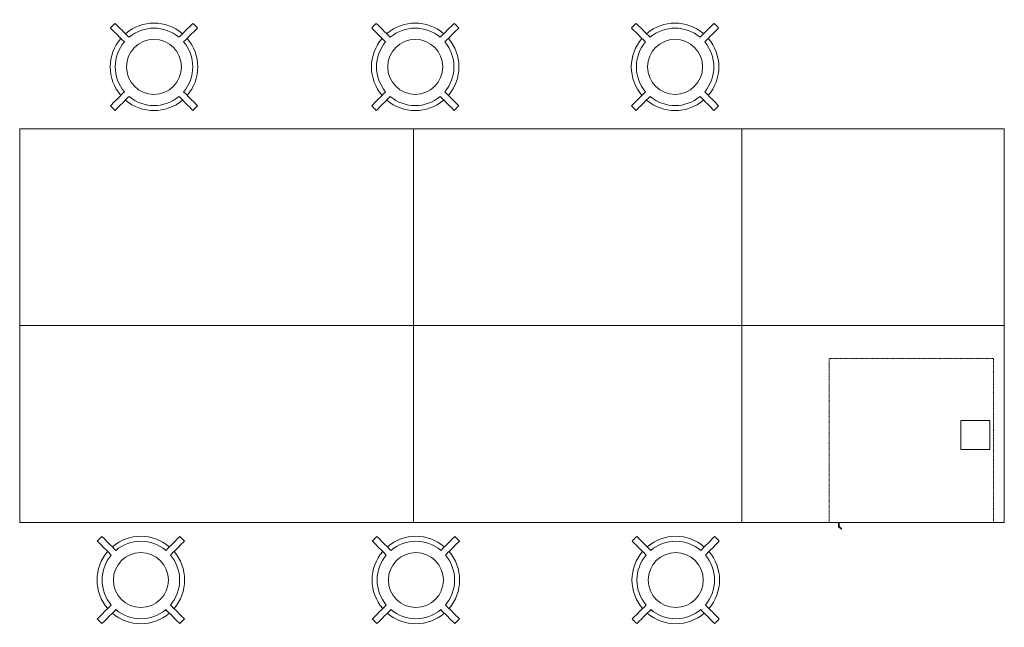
# Model space of a CAD drawing. Header units: millimetres. Extents: x -281 to 121694, y -16481 to 65128.
# Tile 25 of 256: x 11197 to 15697, y 16961 to 19739. Entities that reach past the tile are written whole.
import ezdxf

# ---------------------------------------------------------------- set-up
doc = ezdxf.new("R2010")
doc.units = ezdxf.units.MM
doc.linetypes.add('NLRS_Dash-0_6mm_Space-0_6mm_cpz', pattern=[1.2, 0.6, -0.6])
for name, color, linetype, lineweight in [('A--L$01A__Algemeen', 7, 'Continuous', 5), ('A--L82__LosseGebruikersInvent', 1, 'Continuous', 5), ('A--L8__LosseInventaris', 1, 'Continuous', 5)]:
    doc.layers.add(name, color=color, linetype=linetype, lineweight=lineweight)

# ---------------------------------------------------------------- blocks, each defined once
blk = doc.blocks.new('NLRS_82_FU_UN_lab en spoel tafels_gen_kad - labtafel zonder onderkast dxbxh 900x1800x950-V238-L_80_ 13')
at = {"layer": 'A--L$01A__Algemeen'}
for p, q in [((900, 262.7), (-900, 262.7)), ((-900, 262.7), (-900, -637.3)), ((900, -637.3), (900, 262.7)), ((-900, -637.3), (900, -637.3))]:
    blk.add_line(p, q, dxfattribs=at)
blk = doc.blocks.new('NLRS_82_FU_UN_lab en spoel tafels_gen_kad - labtafel zonder onderkast dxbxh 900x1500x950-49224559-L_80_ 13')
at = {"layer": 'A--L$01A__Algemeen'}
for p, q in [((750, 262.7), (-750, 262.7)), ((-750, 262.7), (-750, -637.3)), ((750, -637.3), (750, 262.7)), ((-750, -637.3), (750, -637.3))]:
    blk.add_line(p, q, dxfattribs=at)
blk = doc.blocks.new('NLRS_82_FU_UN_lab en spoel tafels_gen_kad - labtafel zonder onderkast dxbxh 900x1200x950-49224594-L_80_ 13')
at = {"layer": 'A--L$01A__Algemeen'}
for p, q in [((600, 262.7), (-600, 262.7)), ((-600, 262.7), (-600, -637.3)), ((600, -637.3), (600, 262.7)), ((-600, -637.3), (600, -637.3))]:
    blk.add_line(p, q, dxfattribs=at)
blk = doc.blocks.new('NLRS_82_FU_UN_lab en spoel tafels_gen_kad - labtafel zonder onderkast dxbxh 900x1800x950-49310780-L_80_ 13')
at = {"layer": 'A--L$01A__Algemeen'}
for p, q in [((900, 637.3), (-900, 637.3)), ((-900, 637.3), (-900, -262.7)), ((900, -262.7), (900, 637.3)), ((-900, -262.7), (900, -262.7))]:
    blk.add_line(p, q, dxfattribs=at)
blk = doc.blocks.new('NLRS_82_FU_LB_kruk za_emeco_cpz - NLRS_82_FU_LB_kruk za_emeco_cpz_776 hoog-V368-L_80_ 13')
at = {"layer": 'A--L82__LosseGebruikersInvent'}
for radius, start, end in [(266.9, 131.7779, 138.2221), (200, 49.7747, 130.2253), (266.9, 41.7779, 48.2221), (177.1, 49.8587, 130.1413), (200, 139.3153, 180), (177.1, 139.8587, 180), (125.7, 360, 180), (177.1, 360, 40.1413), (200, 360, 40.6847), (200, 180, 220.6847), (125.7, 180, 360), (177.1, 319.8587, 360), (200, 319.3153, 360), (177.1, 180, 220.1413), (266.9, 221.7779, 228.2221), (200, 229.3282, 310.6718), (177.1, 229.8587, 310.1413), (266.9, 311.7779, 318.2221)]:
    blk.add_arc((0, 0), radius, start, end, dxfattribs=at)
for points, knots in [([(-114.2, 135.4), (-118.4, 139.6), (-131.2, 152.4), (-152.4, 173.6), (-169.3, 190.5), (-177.8, 199)], [-1, -1, -1, -1, -0.8, -0.4, 0, 0, 0, 0]), ([(177.8, 199), (173.6, 194.8), (160.8, 182.1), (143.9, 165.1), (129, 150.2), (120.5, 141.8), (116.3, 137.5), (114.2, 135.4)], [-1, -1, -1, -1, -0.8, -0.4, -0.2, -0.1, 0, 0, 0, 0]), ([(-199, 177.8), (-194.8, 173.6), (-182.1, 160.8), (-165.1, 143.9), (-150.2, 129), (-141.8, 120.5), (-137.5, 116.3), (-135.4, 114.2)], [-1, -1, -1, -1, -0.8, -0.4, -0.2, -0.1, 0, 0, 0, 0]), ([(135.4, 114.2), (139.6, 118.4), (152.4, 131.2), (173.6, 152.4), (190.5, 169.3), (199, 177.8)], [-1, -1, -1, -1, -0.8, -0.4, 0, 0, 0, 0]), ([(-135.4, -114.2), (-139.6, -118.4), (-152.4, -131.2), (-173.6, -152.4), (-190.5, -169.3), (-199, -177.8)], [-1, -1, -1, -1, -0.8, -0.4, 0, 0, 0, 0]), ([(199, -177.8), (194.8, -173.6), (182.1, -160.8), (165.1, -143.9), (150.2, -129), (141.8, -120.5), (137.5, -116.3), (135.4, -114.2)], [-1, -1, -1, -1, -0.8, -0.4, -0.2, -0.1, 0, 0, 0, 0]), ([(-177.8, -199), (-173.6, -194.8), (-160.8, -182.1), (-143.9, -165.1), (-129, -150.2), (-120.5, -141.8), (-116.3, -137.5), (-114.2, -135.4)], [-1, -1, -1, -1, -0.8, -0.4, -0.2, -0.1, 0, 0, 0, 0]), ([(114.2, -135.4), (118.4, -139.6), (131.2, -152.4), (152.4, -173.6), (169.3, -190.5), (177.8, -199)], [-1, -1, -1, -1, -0.8, -0.4, 0, 0, 0, 0])]:
    blk.add_open_spline(points, degree=3, knots=knots, dxfattribs=at)
blk = doc.blocks.new('NLRS_82_FU_LB_kruk za_emeco_cpz - NLRS_82_FU_LB_kruk za_emeco_cpz_776 hoog-49409176-L_80_ 13')
at = {"layer": 'A--L82__LosseGebruikersInvent'}
for radius, start, end in [(266.9, 131.7779, 138.2221), (200, 49.3282, 130.6718), (266.9, 41.7779, 48.2221), (177.1, 49.8587, 130.1413), (200, 139.3153, 180), (177.1, 139.8587, 180), (125.7, 360, 180), (177.1, 360, 40.1413), (200, 360, 40.6847), (200, 180, 220.6847), (125.7, 180, 360), (177.1, 319.8587, 360), (200, 319.3153, 360), (177.1, 180, 220.1413), (266.9, 221.7779, 228.2221), (200, 229.3282, 310.6718), (177.1, 229.8587, 310.1413), (266.9, 311.7779, 318.2221)]:
    blk.add_arc((0, 0), radius, start, end, dxfattribs=at)
for points, knots in [([(-114.2, 135.4), (-118.4, 139.6), (-131.2, 152.4), (-152.4, 173.6), (-169.3, 190.5), (-177.8, 199)], [-1, -1, -1, -1, -0.8, -0.4, 0, 0, 0, 0]), ([(177.8, 199), (173.6, 194.8), (160.8, 182.1), (143.9, 165.1), (129, 150.2), (120.5, 141.8), (116.3, 137.5), (114.2, 135.4)], [-1, -1, -1, -1, -0.8, -0.4, -0.2, -0.1, 0, 0, 0, 0]), ([(-199, 177.8), (-194.8, 173.6), (-182.1, 160.8), (-165.1, 143.9), (-150.2, 129), (-141.8, 120.5), (-137.5, 116.3), (-135.4, 114.2)], [-1, -1, -1, -1, -0.8, -0.4, -0.2, -0.1, 0, 0, 0, 0]), ([(135.4, 114.2), (139.6, 118.4), (152.4, 131.2), (173.6, 152.4), (190.5, 169.3), (199, 177.8)], [-1, -1, -1, -1, -0.8, -0.4, 0, 0, 0, 0]), ([(-135.4, -114.2), (-139.6, -118.4), (-152.4, -131.2), (-173.6, -152.4), (-190.5, -169.3), (-199, -177.8)], [-1, -1, -1, -1, -0.8, -0.4, 0, 0, 0, 0]), ([(199, -177.8), (194.8, -173.6), (182.1, -160.8), (165.1, -143.9), (150.2, -129), (141.8, -120.5), (137.5, -116.3), (135.4, -114.2)], [-1, -1, -1, -1, -0.8, -0.4, -0.2, -0.1, 0, 0, 0, 0]), ([(-177.8, -199), (-173.6, -194.8), (-160.8, -182.1), (-143.9, -165.1), (-129, -150.2), (-120.5, -141.8), (-116.3, -137.5), (-114.2, -135.4)], [-1, -1, -1, -1, -0.8, -0.4, -0.2, -0.1, 0, 0, 0, 0]), ([(114.2, -135.4), (118.4, -139.6), (131.2, -152.4), (152.4, -173.6), (169.3, -190.5), (177.8, -199)], [-1, -1, -1, -1, -0.8, -0.4, 0, 0, 0, 0])]:
    blk.add_open_spline(points, degree=3, knots=knots, dxfattribs=at)
blk = doc.blocks.new('NLRS_82_SE_LB_laboratorium apparaat space reservation_gen_cpz - lab apparaat_tafelniveau-57701103-L_80_ 13')
at = {"layer": 'A--L8__LosseInventaris'}
for p, q in [((66, 66), (-66, 66)), ((-66, 66), (-66, -66)), ((66, -66), (66, 66)), ((-66, -66), (66, -66))]:
    blk.add_line(p, q, dxfattribs=at)
at = {"layer": 'A--L8__LosseInventaris', "linetype": 'NLRS_Dash-0_6mm_Space-0_6mm_cpz'}
for p, q in [((-66, 66), (66, 66)), ((-66, 66), (-66, -66)), ((66, 66), (66, -66)), ((-66, -66), (66, -66))]:
    blk.add_line(p, q, dxfattribs=at)
blk = doc.blocks.new('NLRS_82_SE_UN_koelkast_vriezer_incubator_gen_kad - koelkast onder tafel dxbxh 750x750x850-55101302-L_80_ 13')
at = {"layer": 'A--L8__LosseInventaris', "linetype": 'NLRS_Dash-0_6mm_Space-0_6mm_cpz'}
for p, q in [((-330.3, 79), (419.7, 79)), ((-330.3, -671), (-330.3, 79)), ((419.7, 79), (419.7, -671)), ((419.7, -671), (-330.3, -671))]:
    blk.add_line(p, q, dxfattribs=at)
at = {"layer": 'A--L8__LosseInventaris'}
for p, q in [((-287.8, -671), (-287.8, -688.7)), ((-285.3, -687.5), (-285.3, -671)), ((-286, -692.5), (-276.3, -700.6)), ((-274.5, -698.9), (-283.5, -691.3))]:
    blk.add_line(p, q, dxfattribs=at)
for centre, radius, start, end in [((-282.8, -688.7), 5, 180, 230), ((-282.8, -688.7), 5, 180, 230), ((-280.3, -687.5), 5, 180, 230), ((-280.3, -687.5), 5, 180, 230), ((-275.3, -699.8), 1.26, 220, 50), ((-275.3, -699.8), 1.26, 220, 50)]:
    blk.add_arc(centre, radius, start, end, dxfattribs=at)

msp = doc.modelspace()

# ---------------------------------------------------------------- block references
at = {"layer": 'A--L82__LosseGebruikersInvent'}
for name, p in [('NLRS_82_FU_LB_kruk za_emeco_cpz - NLRS_82_FU_LB_kruk za_emeco_cpz_776 hoog-V368-L_80_ 13', (11810.7, 19523.1)), ('NLRS_82_FU_LB_kruk za_emeco_cpz - NLRS_82_FU_LB_kruk za_emeco_cpz_776 hoog-V368-L_80_ 13', (13004.6, 19523.1)), ('NLRS_82_FU_LB_kruk za_emeco_cpz - NLRS_82_FU_LB_kruk za_emeco_cpz_776 hoog-V368-L_80_ 13', (14192.3, 19523.1)), ('NLRS_82_FU_UN_lab en spoel tafels_gen_kad - labtafel zonder onderkast dxbxh 900x1800x950-49310780-L_80_ 13', (12096.9, 18602.7)), ('NLRS_82_FU_UN_lab en spoel tafels_gen_kad - labtafel zonder onderkast dxbxh 900x1800x950-V238-L_80_ 13', (12096.9, 18077.4)), ('NLRS_82_FU_UN_lab en spoel tafels_gen_kad - labtafel zonder onderkast dxbxh 900x1500x950-49224559-L_80_ 13', (13746.9, 18077.4)), ('NLRS_82_FU_UN_lab en spoel tafels_gen_kad - labtafel zonder onderkast dxbxh 900x1200x950-49224594-L_80_ 13', (15096.9, 18077.4)), ('NLRS_82_FU_LB_kruk za_emeco_cpz - NLRS_82_FU_LB_kruk za_emeco_cpz_776 hoog-49409176-L_80_ 13', (11750.7, 17176.8)), ('NLRS_82_FU_LB_kruk za_emeco_cpz - NLRS_82_FU_LB_kruk za_emeco_cpz_776 hoog-49409176-L_80_ 13', (13007.6, 17176.8)), ('NLRS_82_FU_LB_kruk za_emeco_cpz - NLRS_82_FU_LB_kruk za_emeco_cpz_776 hoog-49409176-L_80_ 13', (14195.3, 17176.8))]:
    msp.add_blockref(name, p, dxfattribs=at)
at = {"layer": 'A--L82__LosseGebruikersInvent', "rotation": 180}
for name, p in [('NLRS_82_FU_UN_lab en spoel tafels_gen_kad - labtafel zonder onderkast dxbxh 900x1500x950-49224559-L_80_ 13', (13746.9, 18602.7)), ('NLRS_82_FU_UN_lab en spoel tafels_gen_kad - labtafel zonder onderkast dxbxh 900x1200x950-49224594-L_80_ 13', (15096.9, 18602.7))]:
    msp.add_blockref(name, p, dxfattribs=at)
at = {"layer": 'A--L8__LosseInventaris', "linetype": 'NLRS_Dash-0_6mm_Space-0_6mm_cpz'}
for name, p in [('NLRS_82_SE_UN_koelkast_vriezer_incubator_gen_kad - koelkast onder tafel dxbxh 750x750x850-55101302-L_80_ 13', (15227.2, 18111.1)), ('NLRS_82_SE_LB_laboratorium apparaat space reservation_gen_cpz - lab apparaat_tafelniveau-57701103-L_80_ 13', (15564.4, 17840.1))]:
    msp.add_blockref(name, p, dxfattribs=at)

doc.saveas('drawing.dxf')
